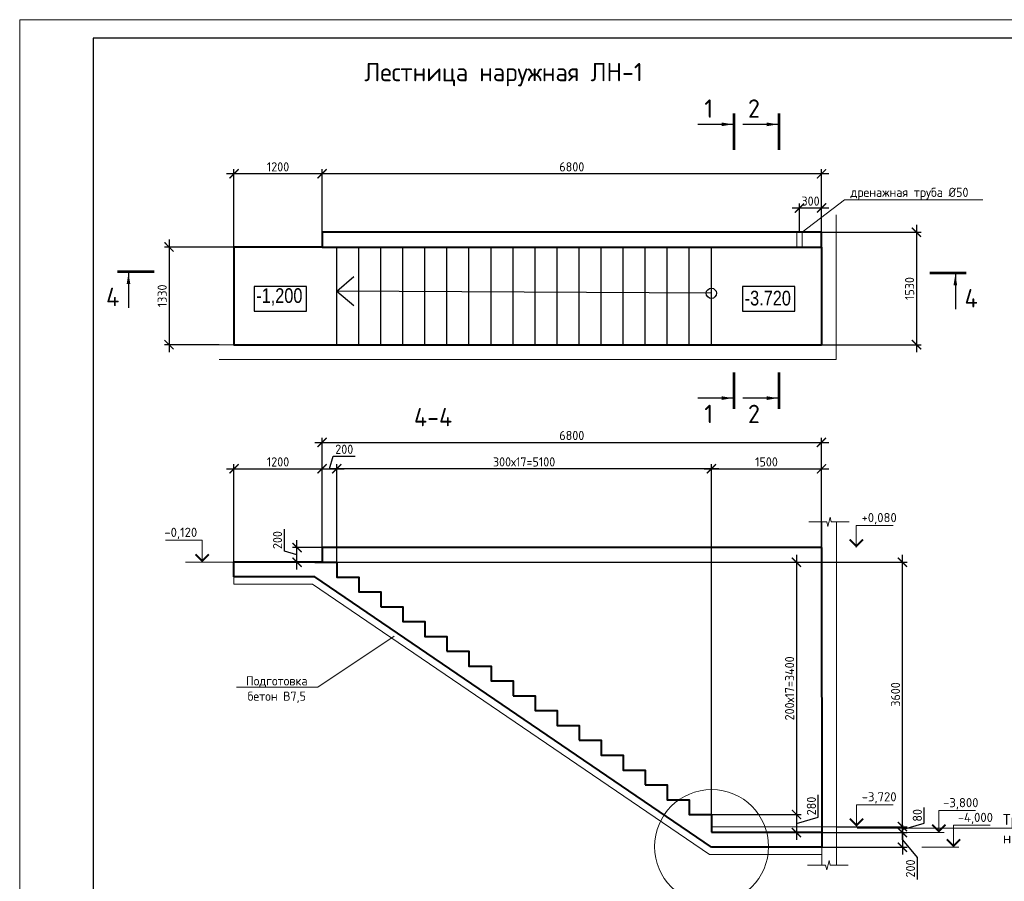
# Model space of a CAD drawing. Header units: millimetres. Extents: x 130535 to 1380046, y -52734 to 121434.
# Tile 27 of 64: x 474692 to 501503, y 10755 to 34210. Entities that reach past the tile are written whole.
import ezdxf
from ezdxf import colors
from ezdxf.entities.mleader import LeaderData, LeaderLine
from ezdxf.enums import TextEntityAlignment as Align
from ezdxf.math import Vec2, Vec3

# ---------------------------------------------------------------- set-up
doc = ezdxf.new("R2010")
doc.units = ezdxf.units.MM
doc.linetypes.add('DASHED', pattern=[7, 5, -2, 0])
doc.layers.get('DEFPOINTS').update_dxf_attribs({"color": 1, "lineweight": 0})
for name, color, linetype, lineweight in [('РАЗМЕРЫ', 1, 'Continuous', 9), ('Разрез жилая часть$0$Отметки', 1, 'Continuous', 20), ('Символы 0.20', 1, 'Continuous', 20), ('стены монолит', 126, 'Continuous', 40), ('Тонкая', 81, 'Continuous', 20), ('ТОНКИЕ', 7, 'Continuous', 9), ('Штриховая 0.20', 42, 'DASHED', 20)]:
    doc.layers.add(name, color=color, linetype=linetype, lineweight=lineweight)
doc.layers.add('ТОЛСТЫЕ_ОСНОВНЫЕ', color=6, linetype='Continuous')
doc.styles.add('Century Gothic', font='GOTHIC.TTF')
doc.styles.add('GOST-2.304_Type-B', font='GOST Common.ttf')
doc.styles.add('ГОСТ', font='isocpeur.ttf')
doc.dimstyles.new('СПДС', dxfattribs={"dimscale": 100, "dimtxt": 2.5, "dimasz": 2.5, "dimexe": 1.25, "dimexo": 0, "dimtad": 1, "dimdec": 0, "dimtxsty": 'GOST-2.304_Type-B', "dimblk": 'ARCHTICK', "dimcen": 2.5, "dimdle": 2, "dimadec": 0, "dimazin": 2, "dimtfac": 0.75, "dimtdec": 0, "dimtmove": 1, "dimatfit": 3, "dimfxl": 1, "dimtolj": 1, "dimarcsym": 1})

# ---------------------------------------------------------------- blocks, each defined once
blk = doc.blocks.new('*U5')
at = {"layer": 'ТОЛСТЫЕ_ОСНОВНЫЕ', "color": 6}
blk.add_lwpolyline([(20, 5), (589, 5), (589, 415), (20, 415)], close=True, dxfattribs=at)
at = {"layer": 'ТОНКИЕ'}
blk.add_lwpolyline([(0, 0), (594, 0), (594, 420), (0, 420)], close=True, dxfattribs=at)
blk = doc.blocks.new('_ArchTick')
at = {"color": 0, "linetype": 'ByBlock', "const_width": 0.15}
blk.add_lwpolyline([(-0.5, -0.5), (0.5, 0.5)], dxfattribs=at)
blk = doc.blocks.new('*D254')
at = {"layer": 'DEFPOINTS', "color": 0, "linetype": 'Continuous', "lineweight": 0, "transparency": 16777216}
for p in [(495031, 12081), (495031, 11681, -350), (498729, 11681)]:
    blk.add_point(p, dxfattribs=at)
at = {"layer": 'РАЗМЕРЫ', "color": 0, "linetype": 'Continuous', "lineweight": -2, "transparency": 16777216}
for p, q in [((495031, 12081), (498854, 12081)), ((498729, 12281), (498729, 11481)), ((498729, 11881), (499135, 11404)), ((495031, 11681), (498854, 11681)), ((499135, 11404), (499135, 10804))]:
    blk.add_line(p, q, dxfattribs=at)
at = {"layer": 'РАЗМЕРЫ', "color": 0, "linetype": 'Continuous', "lineweight": -2, "transparency": 16777216, "xscale": 250, "yscale": 250, "zscale": 250}
for p, rotation in [((498729, 12081), 90), ((498729, 11681), 270)]:
    blk.add_blockref('_ArchTick', p, dxfattribs=dict(at, rotation=rotation))
at = {"layer": 'РАЗМЕРЫ', "color": 0, "linetype": 'Continuous', "lineweight": 0, "transparency": 16777216, "insert": (498947, 11104), "char_height": 250, "attachment_point": 5, "rotation": 90, "style": 'GOST-2.304_Type-B'}
blk.add_mtext('\\A1;200', dxfattribs=at)
blk = doc.blocks.new('*D223')
at = {"layer": 'DEFPOINTS', "color": 0, "linetype": 'Continuous', "lineweight": 0, "transparency": 16777216}
for p in [(495970, 19441, 700), (498729, 19441), (496931, 12241, 767)]:
    blk.add_point(p, dxfattribs=at)
at = {"layer": 'РАЗМЕРЫ', "color": 0, "linetype": 'Continuous', "lineweight": -2, "transparency": 16777216}
for p, q in [((498729, 12041), (498729, 19641)), ((495970, 19441), (498854, 19441)), ((496931, 12241), (498854, 12241))]:
    blk.add_line(p, q, dxfattribs=at)
at = {"layer": 'РАЗМЕРЫ', "color": 0, "linetype": 'Continuous', "lineweight": -2, "transparency": 16777216, "xscale": 250, "yscale": 250, "zscale": 250}
for p, rotation in [((498729, 19441), 90), ((498729, 12241), 270)]:
    blk.add_blockref('_ArchTick', p, dxfattribs=dict(at, rotation=rotation))
at = {"layer": 'РАЗМЕРЫ', "color": 0, "linetype": 'Continuous', "lineweight": 0, "transparency": 16777216, "insert": (498541, 15841), "char_height": 250, "attachment_point": 5, "rotation": 90, "style": 'GOST-2.304_Type-B'}
blk.add_mtext('\\A1;3600', dxfattribs=at)
blk = doc.blocks.new('*D224')
at = {"layer": 'DEFPOINTS', "color": 0, "linetype": 'Continuous', "lineweight": 0, "transparency": 16777216}
for p in [(483327, 21985), (483327, 19441), (493527, 12573)]:
    blk.add_point(p, dxfattribs=at)
at = {"layer": 'РАЗМЕРЫ', "color": 0, "linetype": 'Continuous', "lineweight": -2, "transparency": 16777216}
for p, q in [((483327, 19441), (483327, 22110)), ((493527, 12573), (493527, 22110)), ((493727, 21985), (483127, 21985))]:
    blk.add_line(p, q, dxfattribs=at)
at = {"layer": 'РАЗМЕРЫ', "color": 0, "linetype": 'Continuous', "lineweight": -2, "transparency": 16777216, "xscale": 250, "yscale": 250, "zscale": 250, "rotation": 180}
blk.add_blockref('_ArchTick', (483327, 21985), dxfattribs=at)
at = {"layer": 'РАЗМЕРЫ', "color": 0, "linetype": 'Continuous', "lineweight": -2, "transparency": 16777216, "xscale": 250, "yscale": 250, "zscale": 250}
blk.add_blockref('_ArchTick', (493527, 21985), dxfattribs=at)
at = {"layer": 'РАЗМЕРЫ', "color": 0, "linetype": 'Continuous', "lineweight": 0, "transparency": 16777216, "insert": (488427, 22172), "char_height": 250, "width": 550.09, "attachment_point": 5, "style": 'GOST-2.304_Type-B'}
blk.add_mtext('\\A1;300х17=5100', dxfattribs=at)
blk = doc.blocks.new('*D225')
at = {"layer": 'DEFPOINTS', "color": 0, "linetype": 'Continuous', "lineweight": 0, "transparency": 16777216}
for p in [(482927, 21985), (482927, 19841), (480527, 19441)]:
    blk.add_point(p, dxfattribs=at)
at = {"layer": 'РАЗМЕРЫ', "color": 0, "linetype": 'Continuous', "lineweight": -2, "transparency": 16777216}
for p, q in [((480527, 19441), (480527, 22110)), ((482927, 19841), (482927, 22110)), ((480327, 21985), (483127, 21985))]:
    blk.add_line(p, q, dxfattribs=at)
at = {"layer": 'РАЗМЕРЫ', "color": 0, "linetype": 'Continuous', "lineweight": -2, "transparency": 16777216, "xscale": 250, "yscale": 250, "zscale": 250, "rotation": 180}
blk.add_blockref('_ArchTick', (480527, 21985), dxfattribs=at)
at = {"layer": 'РАЗМЕРЫ', "color": 0, "linetype": 'Continuous', "lineweight": -2, "transparency": 16777216, "xscale": 250, "yscale": 250, "zscale": 250}
blk.add_blockref('_ArchTick', (482927, 21985), dxfattribs=at)
at = {"layer": 'РАЗМЕРЫ', "color": 0, "linetype": 'Continuous', "lineweight": 0, "transparency": 16777216, "insert": (481727, 22172), "char_height": 250, "attachment_point": 5, "style": 'GOST-2.304_Type-B'}
blk.add_mtext('\\A1;1200', dxfattribs=at)
blk = doc.blocks.new('*D226')
at = {"layer": 'DEFPOINTS', "color": 0, "linetype": 'Continuous', "lineweight": 0, "transparency": 16777216}
for p in [(496527, 22703), (482927, 19841), (496527, 19841)]:
    blk.add_point(p, dxfattribs=at)
at = {"layer": 'РАЗМЕРЫ', "color": 0, "linetype": 'Continuous', "lineweight": -2, "transparency": 16777216}
for p, q in [((482927, 19841), (482927, 22828)), ((496527, 19841), (496527, 22828)), ((482727, 22703), (496727, 22703))]:
    blk.add_line(p, q, dxfattribs=at)
at = {"layer": 'РАЗМЕРЫ', "color": 0, "linetype": 'Continuous', "lineweight": -2, "transparency": 16777216, "xscale": 250, "yscale": 250, "zscale": 250, "rotation": 180}
blk.add_blockref('_ArchTick', (482927, 22703), dxfattribs=at)
at = {"layer": 'РАЗМЕРЫ', "color": 0, "linetype": 'Continuous', "lineweight": -2, "transparency": 16777216, "xscale": 250, "yscale": 250, "zscale": 250}
blk.add_blockref('_ArchTick', (496527, 22703), dxfattribs=at)
at = {"layer": 'РАЗМЕРЫ', "color": 0, "linetype": 'Continuous', "lineweight": 0, "transparency": 16777216, "insert": (489727, 22891), "char_height": 250, "attachment_point": 5, "style": 'GOST-2.304_Type-B'}
blk.add_mtext('\\A1;6800', dxfattribs=at)
blk = doc.blocks.new('*D227')
at = {"layer": 'DEFPOINTS', "color": 0, "linetype": 'Continuous', "lineweight": 0, "transparency": 16777216}
for p in [(496527, 21985), (496527, 19841), (493527, 12573)]:
    blk.add_point(p, dxfattribs=at)
at = {"layer": 'РАЗМЕРЫ', "color": 0, "linetype": 'Continuous', "lineweight": -2, "transparency": 16777216}
for p, q in [((493527, 12573), (493527, 22110)), ((496527, 19841), (496527, 22110)), ((493327, 21985), (496727, 21985))]:
    blk.add_line(p, q, dxfattribs=at)
at = {"layer": 'РАЗМЕРЫ', "color": 0, "linetype": 'Continuous', "lineweight": -2, "transparency": 16777216, "xscale": 250, "yscale": 250, "zscale": 250, "rotation": 180}
blk.add_blockref('_ArchTick', (493527, 21985), dxfattribs=at)
at = {"layer": 'РАЗМЕРЫ', "color": 0, "linetype": 'Continuous', "lineweight": -2, "transparency": 16777216, "xscale": 250, "yscale": 250, "zscale": 250}
blk.add_blockref('_ArchTick', (496527, 21985), dxfattribs=at)
at = {"layer": 'РАЗМЕРЫ', "color": 0, "linetype": 'Continuous', "lineweight": 0, "transparency": 16777216, "insert": (495027, 22172), "char_height": 250, "attachment_point": 5, "style": 'GOST-2.304_Type-B'}
blk.add_mtext('\\A1;1500', dxfattribs=at)
blk = doc.blocks.new('_None')
blk = doc.blocks.new('*D228')
at = {"layer": 'DEFPOINTS', "color": 0, "linetype": 'Continuous', "lineweight": 0, "transparency": 16777216}
for p in [(496527, 28422), (496527, 25362), (499111, 25362)]:
    blk.add_point(p, dxfattribs=at)
at = {"layer": 'РАЗМЕРЫ', "color": 0, "linetype": 'Continuous', "lineweight": -2, "transparency": 16777216}
for p, q in [((496527, 28422), (499236, 28422)), ((499111, 28622), (499111, 25162)), ((496527, 25362), (499236, 25362))]:
    blk.add_line(p, q, dxfattribs=at)
at = {"layer": 'РАЗМЕРЫ', "color": 0, "linetype": 'Continuous', "lineweight": -2, "transparency": 16777216, "xscale": 250, "yscale": 250, "zscale": 250}
for p, rotation in [((499111, 28422), 90), ((499111, 25362), 270)]:
    blk.add_blockref('_ArchTick', p, dxfattribs=dict(at, rotation=rotation))
at = {"layer": 'РАЗМЕРЫ', "color": 0, "linetype": 'Continuous', "lineweight": 0, "transparency": 16777216, "insert": (498924, 26892), "char_height": 250, "attachment_point": 5, "rotation": 90, "style": 'GOST-2.304_Type-B'}
blk.add_mtext('\\A1;1530', dxfattribs=at)
blk = doc.blocks.new('*D229')
at = {"layer": 'DEFPOINTS', "color": 0, "linetype": 'Continuous', "lineweight": 0, "transparency": 16777216}
for p in [(482927, 30016), (482927, 28422), (496527, 28222)]:
    blk.add_point(p, dxfattribs=at)
at = {"layer": 'РАЗМЕРЫ', "color": 0, "linetype": 'Continuous', "lineweight": -2, "transparency": 16777216}
for p, q in [((482927, 28422), (482927, 30141)), ((496527, 28222), (496527, 30141)), ((496727, 30016), (482727, 30016))]:
    blk.add_line(p, q, dxfattribs=at)
at = {"layer": 'РАЗМЕРЫ', "color": 0, "linetype": 'Continuous', "lineweight": -2, "transparency": 16777216, "xscale": 250, "yscale": 250, "zscale": 250, "rotation": 180}
blk.add_blockref('_ArchTick', (482927, 30016), dxfattribs=at)
at = {"layer": 'РАЗМЕРЫ', "color": 0, "linetype": 'Continuous', "lineweight": -2, "transparency": 16777216, "xscale": 250, "yscale": 250, "zscale": 250}
blk.add_blockref('_ArchTick', (496527, 30016), dxfattribs=at)
at = {"layer": 'РАЗМЕРЫ', "color": 0, "linetype": 'Continuous', "lineweight": 0, "transparency": 16777216, "insert": (489727, 30204), "char_height": 250, "attachment_point": 5, "style": 'GOST-2.304_Type-B'}
blk.add_mtext('\\A1;6800', dxfattribs=at)
blk = doc.blocks.new('*D255')
at = {"layer": 'DEFPOINTS', "color": 0, "linetype": 'Continuous', "lineweight": 0, "transparency": 16777216}
for p in [(480527, 30016), (482927, 28422), (480527, 28022)]:
    blk.add_point(p, dxfattribs=at)
at = {"layer": 'РАЗМЕРЫ', "color": 0, "linetype": 'Continuous', "lineweight": -2, "transparency": 16777216}
for p, q in [((480527, 28022), (480527, 30141)), ((482927, 28422), (482927, 30141)), ((483127, 30016), (480327, 30016))]:
    blk.add_line(p, q, dxfattribs=at)
at = {"layer": 'РАЗМЕРЫ', "color": 0, "linetype": 'Continuous', "lineweight": -2, "transparency": 16777216, "xscale": 250, "yscale": 250, "zscale": 250, "rotation": 180}
blk.add_blockref('_ArchTick', (480527, 30016), dxfattribs=at)
at = {"layer": 'РАЗМЕРЫ', "color": 0, "linetype": 'Continuous', "lineweight": -2, "transparency": 16777216, "xscale": 250, "yscale": 250, "zscale": 250}
blk.add_blockref('_ArchTick', (482927, 30016), dxfattribs=at)
at = {"layer": 'РАЗМЕРЫ', "color": 0, "linetype": 'Continuous', "lineweight": 0, "transparency": 16777216, "insert": (481727, 30204), "char_height": 250, "attachment_point": 5, "style": 'GOST-2.304_Type-B'}
blk.add_mtext('\\A1;1200', dxfattribs=at)
blk = doc.blocks.new('*D256')
at = {"layer": 'DEFPOINTS', "color": 0, "linetype": 'Continuous', "lineweight": 0, "transparency": 16777216}
for p in [(480527, 28022), (478759, 25362), (480128, 25362, -700)]:
    blk.add_point(p, dxfattribs=at)
at = {"layer": 'РАЗМЕРЫ', "color": 0, "linetype": 'Continuous', "lineweight": -2, "transparency": 16777216}
for p, q in [((478759, 28222), (478759, 25162)), ((480527, 28022), (478634, 28022)), ((480128, 25362), (478634, 25362))]:
    blk.add_line(p, q, dxfattribs=at)
at = {"layer": 'РАЗМЕРЫ', "color": 0, "linetype": 'Continuous', "lineweight": -2, "transparency": 16777216, "xscale": 250, "yscale": 250, "zscale": 250}
for p, rotation in [((478759, 28022), 90), ((478759, 25362), 270)]:
    blk.add_blockref('_ArchTick', p, dxfattribs=dict(at, rotation=rotation))
at = {"layer": 'РАЗМЕРЫ', "color": 0, "linetype": 'Continuous', "lineweight": 0, "transparency": 16777216, "insert": (478572, 26692), "char_height": 250, "attachment_point": 5, "rotation": 90, "style": 'GOST-2.304_Type-B'}
blk.add_mtext('\\A1;1330', dxfattribs=at)
blk = doc.blocks.new('*D257')
at = {"layer": 'DEFPOINTS', "color": 0, "linetype": 'Continuous', "lineweight": 0, "transparency": 16777216}
for p in [(482243, 19841), (482927, 19841), (482927, 19441)]:
    blk.add_point(p, dxfattribs=at)
at = {"layer": 'РАЗМЕРЫ', "color": 0, "linetype": 'Continuous', "lineweight": -2, "transparency": 16777216}
for p, q in [((481899, 19744), (481899, 20344)), ((482927, 19841), (482118, 19841)), ((482243, 19241), (482243, 20041)), ((482243, 19641), (481899, 19744)), ((482927, 19441), (482118, 19441))]:
    blk.add_line(p, q, dxfattribs=at)
at = {"layer": 'РАЗМЕРЫ', "color": 0, "linetype": 'Continuous', "lineweight": -2, "transparency": 16777216, "xscale": 250, "yscale": 250, "zscale": 250}
for p, rotation in [((482243, 19841), 90), ((482243, 19441), 270)]:
    blk.add_blockref('_ArchTick', p, dxfattribs=dict(at, rotation=rotation))
at = {"layer": 'РАЗМЕРЫ', "color": 0, "linetype": 'Continuous', "lineweight": 0, "transparency": 16777216, "insert": (481712, 20044), "char_height": 250, "attachment_point": 5, "rotation": 90, "style": 'GOST-2.304_Type-B'}
blk.add_mtext('\\A1;200', dxfattribs=at)
blk = doc.blocks.new('*D258')
at = {"layer": 'DEFPOINTS', "color": 0, "linetype": 'Continuous', "lineweight": 0, "transparency": 16777216}
for p in [(482927, 19441), (493531, 12573), (495845, 12573)]:
    blk.add_point(p, dxfattribs=at)
at = {"layer": 'РАЗМЕРЫ', "color": 0, "linetype": 'Continuous', "lineweight": -2, "transparency": 16777216}
for p, q in [((495845, 19641), (495845, 12373)), ((482927, 19441), (495970, 19441)), ((493531, 12573), (495970, 12573))]:
    blk.add_line(p, q, dxfattribs=at)
at = {"layer": 'РАЗМЕРЫ', "color": 0, "linetype": 'Continuous', "lineweight": -2, "transparency": 16777216, "xscale": 250, "yscale": 250, "zscale": 250}
for p, rotation in [((495845, 19441), 90), ((495845, 12573), 270)]:
    blk.add_blockref('_ArchTick', p, dxfattribs=dict(at, rotation=rotation))
at = {"layer": 'РАЗМЕРЫ', "color": 0, "linetype": 'Continuous', "lineweight": 0, "transparency": 16777216, "insert": (495657, 16007), "char_height": 250, "attachment_point": 5, "rotation": 90, "style": 'GOST-2.304_Type-B'}
blk.add_mtext('\\A1;200х17=3400', dxfattribs=at)
blk = doc.blocks.new('*D259')
at = {"layer": 'DEFPOINTS', "color": 0, "linetype": 'Continuous', "lineweight": 0, "transparency": 16777216}
for p in [(495927, 29083), (495927, 28422), (496527, 28422)]:
    blk.add_point(p, dxfattribs=at)
at = {"layer": 'РАЗМЕРЫ', "color": 0, "linetype": 'Continuous', "lineweight": -2, "transparency": 16777216}
for p, q in [((496727, 29083), (495727, 29083)), ((495927, 28422), (495927, 29208)), ((496527, 28422), (496527, 29208))]:
    blk.add_line(p, q, dxfattribs=at)
at = {"layer": 'РАЗМЕРЫ', "color": 0, "linetype": 'Continuous', "lineweight": -2, "transparency": 16777216, "xscale": 250, "yscale": 250, "zscale": 250, "rotation": 180}
blk.add_blockref('_ArchTick', (495927, 29083), dxfattribs=at)
at = {"layer": 'РАЗМЕРЫ', "color": 0, "linetype": 'Continuous', "lineweight": -2, "transparency": 16777216, "xscale": 250, "yscale": 250, "zscale": 250}
blk.add_blockref('_ArchTick', (496527, 29083), dxfattribs=at)
at = {"layer": 'РАЗМЕРЫ', "color": 0, "linetype": 'Continuous', "lineweight": 0, "transparency": 16777216, "insert": (496227, 29271), "char_height": 250, "attachment_point": 5, "style": 'GOST-2.304_Type-B'}
blk.add_mtext('\\A1;300', dxfattribs=at)
blk = doc.blocks.new('*D230')
at = {"layer": 'DEFPOINTS', "color": 0, "linetype": 'Continuous', "lineweight": 0, "transparency": 16777216}
for p in [(483327, 21985), (482927, 19841), (483327, 19841)]:
    blk.add_point(p, dxfattribs=at)
at = {"layer": 'РАЗМЕРЫ', "color": 0, "linetype": 'Continuous', "lineweight": -2, "transparency": 16777216}
for p, q in [((483127, 21985), (483230, 22328)), ((483230, 22328), (483830, 22328)), ((482927, 19841), (482927, 22110)), ((483327, 19841), (483327, 22110)), ((482727, 21985), (483527, 21985))]:
    blk.add_line(p, q, dxfattribs=at)
at = {"layer": 'РАЗМЕРЫ', "color": 0, "linetype": 'Continuous', "lineweight": -2, "transparency": 16777216, "xscale": 250, "yscale": 250, "zscale": 250, "rotation": 180}
blk.add_blockref('_ArchTick', (482927, 21985), dxfattribs=at)
at = {"layer": 'РАЗМЕРЫ', "color": 0, "linetype": 'Continuous', "lineweight": -2, "transparency": 16777216, "xscale": 250, "yscale": 250, "zscale": 250}
blk.add_blockref('_ArchTick', (483327, 21985), dxfattribs=at)
at = {"layer": 'РАЗМЕРЫ', "color": 0, "linetype": 'Continuous', "lineweight": 0, "transparency": 16777216, "insert": (483530, 22516), "char_height": 250, "attachment_point": 5, "style": 'GOST-2.304_Type-B'}
blk.add_mtext('\\A1;200', dxfattribs=at)
blk = doc.blocks.new('*D474')
at = {"layer": 'DEFPOINTS', "color": 0, "linetype": 'Continuous', "lineweight": 0, "transparency": 16777216}
for p in [(493531, 12573), (493531, 12081), (495845, 12081)]:
    blk.add_point(p, dxfattribs=at)
at = {"layer": 'РАЗМЕРЫ', "color": 0, "linetype": 'Continuous', "lineweight": -2, "transparency": 16777216}
for p, q in [((496439, 12505), (496439, 13105)), ((495845, 12773), (495845, 11881)), ((493531, 12573), (495970, 12573)), ((495845, 12327), (496439, 12505)), ((493531, 12081), (495970, 12081))]:
    blk.add_line(p, q, dxfattribs=at)
at = {"layer": 'РАЗМЕРЫ', "color": 0, "linetype": 'Continuous', "lineweight": -2, "transparency": 16777216, "xscale": 250, "yscale": 250, "zscale": 250}
for p, rotation in [((495845, 12573), 90), ((495845, 12081), 270)]:
    blk.add_blockref('_ArchTick', p, dxfattribs=dict(at, rotation=rotation))
at = {"layer": 'РАЗМЕРЫ', "color": 0, "linetype": 'Continuous', "lineweight": 0, "transparency": 16777216, "insert": (496251, 12805), "char_height": 250, "attachment_point": 5, "rotation": 90, "style": 'GOST-2.304_Type-B'}
blk.add_mtext('\\A1;280', dxfattribs=at)
blk = doc.blocks.new('*D502')
at = {"layer": 'DEFPOINTS', "color": 0, "linetype": 'Continuous', "lineweight": 0, "transparency": 16777216}
for p in [(496942, 12241, -700), (496942, 12081, 350), (498729, 12241)]:
    blk.add_point(p, dxfattribs=at)
at = {"layer": 'РАЗМЕРЫ', "color": 0, "linetype": 'Continuous', "lineweight": -2, "transparency": 16777216}
for p, q in [((499322, 12339), (499322, 12764)), ((498729, 11881), (498729, 12441)), ((498729, 12161), (499322, 12339)), ((496942, 12241), (498854, 12241)), ((496942, 12081), (498854, 12081))]:
    blk.add_line(p, q, dxfattribs=at)
at = {"layer": 'РАЗМЕРЫ', "color": 0, "linetype": 'Continuous', "lineweight": -2, "transparency": 16777216, "xscale": 250, "yscale": 250, "zscale": 250}
for p, rotation in [((498729, 12241), 90), ((498729, 12081), 270)]:
    blk.add_blockref('_ArchTick', p, dxfattribs=dict(at, rotation=rotation))
at = {"layer": 'РАЗМЕРЫ', "color": 0, "linetype": 'Continuous', "lineweight": 0, "transparency": 16777216, "insert": (499135, 12551), "char_height": 250, "attachment_point": 5, "rotation": 90, "style": 'GOST-2.304_Type-B'}
blk.add_mtext('\\A1;80', dxfattribs=at)

msp = doc.modelspace()

# ---------------------------------------------------------------- linework, layer by layer
at = {"linetype": 'Continuous', "lineweight": 25, "transparency": 33554687}
for p, q in [((483326.6, 25361.7, -700), (483326.6, 28021.7)), ((483926.6, 25361.7, -700), (483926.6, 28021.7)), ((484526.6, 25361.7, -700), (484526.6, 28021.7)), ((485126.6, 25361.7, -700), (485126.6, 28021.7)), ((485726.6, 25361.7, -700), (485726.6, 28021.7)), ((486326.6, 25361.7, -700), (486326.6, 28021.7)), ((486926.6, 25361.7, -700), (486926.6, 28021.7)), ((487526.6, 25361.7, -700), (487526.6, 28021.7)), ((488126.6, 25361.7, -700), (488126.6, 28021.7)), ((488726.6, 25361.7, -700), (488726.6, 28021.7)), ((489326.6, 25361.7, -700), (489326.6, 28021.7)), ((489926.6, 25361.7, -700), (489926.6, 28021.7)), ((490526.6, 25361.7, -700), (490526.6, 28021.7)), ((491126.6, 25361.7, -700), (491126.6, 28021.7)), ((491726.6, 25361.7, -700), (491726.6, 28021.7, 0)), ((492326.6, 25361.7, -700), (492326.6, 28021.7, 0)), ((492926.6, 25361.7, -700), (492926.6, 28021.7)), ((493526.6, 25361.7, -700), (493526.6, 28021.7)), ((483326.6, 26824.4, -273.9), (483793.8, 27216.5, -273.9)), ((483326.6, 26824.4, -273.9), (483793.8, 26432.3, -273.9)), ((493526.6, 26761.7), (483326.6, 26824.4, -273.9)), ((482926.6, 25361.7, -700), (493526.6, 25361.7, -700))]:
    msp.add_line(p, q, dxfattribs=at)
for points in [[(481076.9, 26278.6), (482499.4, 26278.6), (482499.4, 26945.3), (481076.9, 26945.3), (481076.9, 26278.6)], [(494377.9, 26278.6), (495800.4, 26278.6), (495800.4, 26945.3), (494377.9, 26945.3), (494377.9, 26278.6)]]:
    msp.add_lwpolyline(points, dxfattribs=at)
msp.add_circle((493526.6, 26761.7), 140, dxfattribs=at)
at = {"layer": 'РАЗМЕРЫ', "linetype": 'Continuous', "lineweight": 0}
for p, q in [((496526.6, 25361.7), (496526.6, 28896.8)), ((496926.6, 24961.7, -700), (496926.6, 28896.8)), ((480127.9, 25361.7, -700), (499100.6, 25361.7, -700)), ((480127.9, 24961.7, -700), (496926.6, 24961.7, -700)), ((496531.1, 20539.1), (496531.1, 11192.8, -700)), ((496931.1, 20539.1, 700), (496931.1, 11192.8)), ((480526.7, 19440.8), (480526.7, 19680.8)), ((479511.9, 19440.8), (479211, 19440.8)), ((479457.1, 19440.8), (480526.7, 19440.8)), ((496931.1, 12240.8, -700), (493526.5, 12240.8))]:
    msp.add_line(p, q, dxfattribs=at)
at = {"layer": 'РАЗМЕРЫ', "color": 0, "linetype": 'Continuous', "lineweight": 18}
msp.add_line((480526.7, 18840.8), (480526.7, 19040.8), dxfattribs=at)
at = {"layer": 'РАЗМЕРЫ', "linetype": 'Continuous', "lineweight": 0}
msp.add_circle((493531.1, 11700.8), 1551.3, dxfattribs=at)
at = {"layer": 'Символы 0.20', "color": 1, "linetype": 'Continuous', "lineweight": 20, "ltscale": 100}
for p, q in [((497474.1, 20440.8), (498474.1, 20440.8)), ((479661.9, 20040.8), (478661.9, 20040.8)), ((497478.6, 12840.8), (498478.6, 12840.8)), ((499719.7, 12680.8), (500719.7, 12680.8)), ((498853.6, 12080.8), (499719.7, 12080.8)), ((500119.7, 12280.8), (501119.7, 12280.8)), ((499253.6, 11680.8), (500119.7, 11680.8))]:
    msp.add_line(p, q, dxfattribs=at)
at = {"layer": 'Символы 0.20', "color": 1, "linetype": 'Continuous', "lineweight": 20, "ltscale": 10000}
for p, q in [((479511.9, 19440.8), (479811.9, 19440.8)), ((499869.7, 12080.8), (499569.7, 12080.8)), ((500269.7, 11680.8), (499969.7, 11680.8))]:
    msp.add_line(p, q, dxfattribs=at)
for points in [[(497474.1, 19840.8), (497474.1, 20440.8)], [(479661.9, 19440.8), (479661.9, 20040.8)], [(497478.6, 12240.8), (497478.6, 12840.8)], [(499719.7, 12080.8), (499719.7, 12680.8)], [(500119.7, 11680.8), (500119.7, 12280.8)]]:
    msp.add_lwpolyline(points, dxfattribs=at)
at = {"layer": 'Символы 0.20', "color": 1, "linetype": 'Continuous', "lineweight": 20, "ltscale": 10000, "const_width": 50}
for points in [[(497291.7, 20058.5), (497474.1, 19876.2), (497656.4, 20058.5)], [(479844.2, 19658.5), (479661.9, 19476.2), (479479.5, 19658.5)], [(497296.3, 12458.5), (497478.6, 12276.2), (497660.9, 12458.5)], [(499537.3, 12298.5), (499719.7, 12116.2), (499902, 12298.5)], [(499937.4, 11898.5), (500119.7, 11716.2), (500302, 11898.5)]]:
    msp.add_lwpolyline(points, dxfattribs=at)
at = {"layer": 'стены монолит', "ltscale": 100}
for p, q in [((496526.6, 28021.7, -700), (496526.6, 25361.7)), ((496526.6, 19840.8), (482926.6, 19840.8)), ((482926.6, 19840.8), (482926.6, 19440.8)), ((496526.6, 19840.8), (496531.1, 11680.8)), ((482926.6, 19440.8), (480526.7, 19440.8)), ((480526.7, 19040.8), (480526.7, 19440.8)), ((482726.5, 19040.8), (480526.7, 19040.8)), ((493531.1, 11680.8), (482726.5, 19040.8)), ((496531.1, 12080.8, 700), (493531.1, 12080.8)), ((496531.1, 11680.8), (493531.1, 11680.8))]:
    msp.add_line(p, q, dxfattribs=at)
at = {"layer": 'стены монолит', "color": 0, "lineweight": 18, "ltscale": 100}
for p, q in [((482664.7, 18840.8), (480526.7, 18840.8)), ((493477.6, 11480.8), (482664.7, 18840.8)), ((496531.1, 11480.8), (493477.6, 11480.8))]:
    msp.add_line(p, q, dxfattribs=at)
at = {"layer": 'стены монолит', "ltscale": 100}
msp.add_lwpolyline([(496526.6, 28421.7), (482926.6, 28421.7), (482926.6, 28021.7), (496526.6, 28021.7)], close=True, dxfattribs=at)
for points in [[(482926.6, 28021.7), (480526.6, 28021.7), (480526.6, 25361.7), (496526.6, 25361.7)], [(482726.5, 19440.8), (483326.5, 19440.8), (483326.5, 19036.8), (483926.5, 19036.8), (483926.5, 18632.8), (484526.5, 18632.8), (484526.5, 18228.8)], [(484526.5, 18228.8), (485126.5, 18228.8), (485126.5, 17824.8), (485726.5, 17824.8), (485726.5, 17420.8), (486326.5, 17420.8), (486326.5, 17016.8)], [(486326.5, 17016.8), (486926.5, 17016.8), (486926.5, 16612.8), (487526.5, 16612.8), (487526.5, 16208.8), (488126.5, 16208.8), (488126.5, 15804.8)], [(488126.5, 15804.8), (488726.5, 15804.8), (488726.5, 15400.8), (489326.5, 15400.8), (489326.5, 14996.8), (489926.5, 14996.8), (489926.5, 14592.8)], [(489926.5, 14592.8), (490526.5, 14592.8), (490526.5, 14188.8), (491126.5, 14188.8), (491126.5, 13784.8), (491726.5, 13784.8), (491726.5, 13380.8)], [(491726.5, 13380.8), (492326.5, 13380.8), (492326.5, 12976.8), (492926.5, 12976.8), (492926.5, 12572.8), (493526.5, 12572.8), (493526.5, 12088.8)]]:
    msp.add_lwpolyline(points, dxfattribs=at)
at = {"layer": 'Тонкая', "elevation": 700}
msp.add_lwpolyline([(497282, 20539.1), (497207, 20539.1), (496792.3, 20539.1), (496761, 20664.1), (496698.5, 20414.1), (496667.3, 20539.1), (496252.5, 20539.1), (496177.5, 20539.1)], dxfattribs=at)
at = {"layer": 'Тонкая'}
msp.add_lwpolyline([(497253.3, 11192.8), (497178.3, 11192.8), (496763.5, 11192.8), (496732.2, 11317.8), (496669.7, 11067.8), (496638.5, 11192.8), (496223.7, 11192.8), (496148.7, 11192.8)], dxfattribs=at)
at = {"layer": 'ТОНКИЕ', "linetype": 'Continuous', "lineweight": 25, "ltscale": 200}
for p, q in [((494106.3, 31361.3), (493156.3, 31361.3)), ((495336.4, 31361.3), (494386.4, 31361.3)), ((477655.3, 27313.3), (477655.3, 26363.3)), ((500170.5, 27278.3), (500170.5, 26328.3)), ((494106.3, 23908.3), (493156.3, 23908.3)), ((495336.4, 23908.3), (494386.4, 23908.3))]:
    msp.add_line(p, q, dxfattribs=at)
at = {"layer": 'ТОНКИЕ', "linetype": 'Continuous', "lineweight": 25, "ltscale": 200, "const_width": 70}
for points in [[(494141.3, 31661.3), (494141.3, 30661.3)], [(495371.4, 31661.3), (495371.4, 30661.3)], [(477355.3, 27348.3), (478355.3, 27348.3)], [(500470.5, 27313.3), (499470.5, 27313.3)], [(494141.3, 23608.3), (494141.3, 24608.3)], [(495371.4, 23608.3), (495371.4, 24608.3)]]:
    msp.add_lwpolyline(points, dxfattribs=at)
at = {"layer": 'ТОНКИЕ', "linetype": 'Continuous', "lineweight": 25, "ltscale": 200}
for points in [[(494106.3, 31361.3), (493805.8, 31411.6), (493805.8, 31311)], [(495336.4, 31361.3), (495035.9, 31411.6), (495035.9, 31311)], [(477655.3, 27313.3), (477605.1, 27012.9), (477705.6, 27012.9)], [(500170.5, 27278.3), (500120.2, 26977.9), (500220.7, 26977.9)], [(494106.3, 23908.3), (493805.8, 23958.6), (493805.8, 23858.1)], [(495336.4, 23908.3), (495035.9, 23958.6), (495035.9, 23858.1)]]:
    msp.add_solid(points, dxfattribs=at)
at = {"layer": 'Штриховая 0.20'}
msp.add_lwpolyline([(495851.6, 28421.7), (495851.6, 28021.7), (496001.6, 28021.7), (496001.6, 28421.7)], close=True, dxfattribs=at)

# ---------------------------------------------------------------- block references
at = {"xscale": 100, "yscale": 100, "zscale": 100}
msp.add_blockref('*U5', (474692.4, -7790.1), dxfattribs=at)
msp.add_blockref('*U5', (474692.4, -7790.1), dxfattribs=at)

# ---------------------------------------------------------------- texts
at = {"linetype": 'Continuous', "lineweight": 25, "transparency": 33554687, "char_height": 400, "width": 1478.138, "attachment_point": 7, "style": 'Century Gothic'}
for s, insert in [('{\\W0.83;-1,200}', (481132.5, 26425.3)), ('{\\W0.83;-3.720}', (494433.5, 26425.3))]:
    msp.add_mtext(s, dxfattribs=dict(at, insert=insert))
at = {"layer": 'Разрез жилая часть$0$Отметки', "linetype": 'Continuous', "lineweight": 25, "ltscale": 100, "style": 'ГОСТ'}
for s, p in [('+0,080', (497616.6, 20530.8)), ('-0,120', (478631.9, 20130.8)), ('-3,720', (497621.1, 12930.8)), ('-3,800', (499837.2, 12770.8)), ('-4,000', (500237.2, 12370.8))]:
    msp.add_text(s, height=250, dxfattribs=at).set_placement(p)
at = {"layer": 'ТОНКИЕ', "linetype": 'Continuous', "lineweight": 0, "style": 'GOST-2.304_Type-B'}
msp.add_text('4-4', height=500, dxfattribs=at).set_placement((485948.7, 23391.6), align=Align.MIDDLE_CENTER)
at = {"layer": 'ТОНКИЕ', "linetype": 'Continuous', "lineweight": 0, "insert": (487866, 32716), "char_height": 500, "width": 8130, "attachment_point": 5, "style": 'GOST-2.304_Type-B'}
msp.add_mtext('{\\C0;Лестница наружная ЛН-1}', dxfattribs=at)
at = {"layer": 'ТОНКИЕ', "linetype": 'Continuous', "lineweight": 0, "char_height": 500, "attachment_point": 5, "style": 'GOST-2.304_Type-B'}
for s, insert in [('1', (493456.3, 31791.3)), ('2', (494686.4, 31791.3)), ('4', (477225.3, 26663.3)), ('4', (500600.5, 26628.3)), ('1', (493456.3, 23478.3)), ('2', (494686.4, 23478.3))]:
    msp.add_mtext_dynamic_manual_height_columns(s, width=723.88, gutter_width=25, heights=[0], dxfattribs=dict(at, insert=insert))

# ---------------------------------------------------------------- dimensions: what is measured, and where the dimension line sits
at = {"layer": 'РАЗМЕРЫ', "linetype": 'Continuous', "lineweight": 0}
for base, p1, p2, override, picture, middle in [((480526.6, 30016.4), (482926.6, 28421.7), (480526.6, 28021.7), {"dimlfac": 0.5}, '*D255', (481726.6, 30203.9)), ((482926.6, 30016.4), (496526.6, 28221.7), (482926.6, 28421.7), {"dimlfac": 0.5}, '*D229', (489726.6, 30203.9)), ((495926.6, 29083.3), (496526.6, 28421.7), (495926.6, 28421.7), {"dimlfac": 0.5}, '*D259', (496226.6, 29270.8)), ((483326.5, 21984.5), (482926.6, 19840.8), (483326.5, 19840.8), {"dimlfac": 0.5, "dimrnd": 5}, '*D230', (483292.2, 22515.8))]:
    dim = msp.add_linear_dim(base=base, p1=p1, p2=p2, dimstyle='СПДС', override=override, dxfattribs=at)
    dim.commit()
    dim.dimension.update_dxf_attribs({"geometry": picture, "text_midpoint": middle})
for base, p1, p2, angle, override, picture, middle in [((499111.4, 25361.7), (496526.6, 28421.7), (496526.6, 25361.7), 90, {"dimlfac": 0.5}, '*D228', (498923.9, 26891.7)), ((478759.3, 25361.7), (480526.6, 28021.7), (480127.9, 25361.7, -700), 90, {"dimlfac": 0.5}, '*D256', (478571.8, 26691.7)), ((496526.6, 22703.3), (482926.6, 19840.8), (496526.6, 19840.8), 180, {"dimlfac": 0.5, "dimrnd": 5}, '*D226', (489726.6, 22890.8)), ((482926.6, 21984.5), (480526.7, 19440.8), (482926.6, 19840.8), 180, {"dimlfac": 0.5, "dimrnd": 5}, '*D225', (481726.6, 22172)), ((496526.6, 21984.5), (493526.5, 12572.8), (496526.6, 19840.8), 180, {"dimlfac": 0.5, "dimrnd": 5}, '*D227', (495026.5, 22172)), ((482243.1, 19840.8), (482926.6, 19440.8), (482926.6, 19840.8), 90, {"dimlfac": 0.5, "dimrnd": 5}, '*D257', (481711.8, 19806.4)), ((498728.6, 19440.8, -700), (496931.1, 12240.8, 66.5), (495970, 19440.8), 90, {"dimlfac": 0.5}, '*D223', (498541.1, 15840.8, -700)), ((498728.6, 12240.8), (496942.3, 12080.8, 350), (496942.3, 12240.8, -700), 90, {"dimlfac": 0.5}, '*D502', (499134.8, 12401.4))]:
    dim = msp.add_linear_dim(base=base, p1=p1, p2=p2, angle=angle, dimstyle='СПДС', override=override, dxfattribs=at)
    dim.commit()
    dim.dimension.update_dxf_attribs({"geometry": picture, "text_midpoint": middle})
for base, p1, p2, angle, text, override, picture, middle in [((483326.5, 21984.5), (493526.5, 12572.8), (483326.5, 19440.8), 180, '300х17=<>', {"dimlfac": 0.5, "dimrnd": 5}, '*D224', (488426.5, 22172)), ((495845, 12572.8), (482926.6, 19440.8), (493531.1, 12572.8), 90, '200х17=3400', {"dimlfac": 0.5}, '*D258', (495657.5, 16006.8)), ((495845, 12080.8), (493531.1, 12572.8), (493531.1, 12080.8), 90, '280', {"dimlfac": 0.5}, '*D474', (496251.2, 12567.4))]:
    dim = msp.add_linear_dim(base=base, p1=p1, p2=p2, angle=angle, text=text, dimstyle='СПДС', override=override, dxfattribs=at)
    dim.commit()
    dim.dimension.update_dxf_attribs({"geometry": picture, "text_midpoint": middle})
dim = msp.add_linear_dim(base=(498728.6, 11680.8, 350), p1=(495031.1, 12080.8, 350), p2=(495031.1, 11680.8), angle=90, dimstyle='СПДС', override={"dimlfac": 0.5}, dxfattribs=at)
dim.commit()
dim.dimension.update_dxf_attribs({"geometry": '*D254', "text_midpoint": (499134.8, 11341.3, 350), "dimtype": 160})

# ---------------------------------------------------------------- leaders
at = {"layer": 'Символы 0.20'}
ml = msp.add_multileader_mtext('Standard', dxfattribs=at)
ml.set_content('дренажная труба %%C50', color=256, style='GOST-2.304_Type-B')
ml.set_leader_properties(color=256, linetype='ByLayer', lineweight=-1)
ml.set_arrow_properties(name='NONE')
ml.build(insert=Vec2(0, 0))
ml.multileader.update_dxf_attribs({"text_left_attachment_type": 6, "text_right_attachment_type": 6, "dogleg_length": 1, "arrow_head_size": 18, "scale": 20})
ctx = ml.context
ctx.base_point, ctx.scale, ctx.char_height, ctx.arrow_head_size, ctx.landing_gap_size, ctx.plane_origin = Vec3(497251.4, 29310.7), 20, 250, 18, 9, Vec3(492802.5, 23441)
ctx.left_attachment, ctx.right_attachment, ctx.text_align_type = 6, 6, 1
notes = []
notes.append((ctx, [(1, (1, 1, 0), (497150.4, 29310.7), (1, 0), 101, [(0, [(496001.6, 28421.7)], 0, [])])]))
ctx.mtext.insert, ctx.mtext.alignment, ctx.mtext.flow_direction = Vec3(498921, 29635.7), 2, 5
ml = msp.add_multileader_mtext('Standard', dxfattribs=at)
ml.set_content('Подготовка\\Pбетон В7,5', color=256, style='GOST-2.304_Type-B')
ml.set_leader_properties(color=256, linetype='ByLayer', lineweight=-1)
ml.set_arrow_properties(name='NONE')
ml.build(insert=Vec2(0, 0))
ml.multileader.update_dxf_attribs({"text_left_attachment_type": 6, "text_right_attachment_type": 6, "dogleg_length": 1, "arrow_head_size": 36, "scale": 20})
ctx = ml.context
ctx.base_point, ctx.scale, ctx.char_height, ctx.arrow_head_size, ctx.landing_gap_size, ctx.plane_origin = Vec3(480775.2, 16036), 20, 250, 36, 18, Vec3(478157.5, 21057.2)
ctx.left_attachment, ctx.right_attachment, ctx.text_align_type = 6, 6, 1
notes.append((ctx, [(0, (1, 1, 0), (482811.2, 16036), (-1, 0), 200, [(0, [(484886.4, 17429.4)], 0, [])])]))
ctx.mtext.insert, ctx.mtext.alignment, ctx.mtext.flow_direction = Vec3(481693.2, 16336), 2, 5
at = {"layer": 'Символы 0.20', "ltscale": 100}
ml = msp.add_multileader_mtext('Standard', dxfattribs=at)
ml.set_content('Труба Тр\\Pниз трубы на 50 мм выше верха плиты', color=256, style='ГОСТ')
ml.set_leader_properties(color=256, linetype='ByLayer', lineweight=-1)
ml.set_arrow_properties(name='NONE')
ml.build(insert=Vec2(0, 0))
ml.multileader.update_dxf_attribs({"text_left_attachment_type": 6, "text_right_attachment_type": 6, "dogleg_length": 2.5, "arrow_head_size": 45, "scale": 100})
ctx = ml.context
ctx.base_point, ctx.scale, ctx.char_height, ctx.arrow_head_size, ctx.landing_gap_size, ctx.plane_origin = Vec3(501440.4, 12197.9), 100, 300, 45, 22.5, Vec3(511146.9, 8887.5)
ctx.left_attachment, ctx.right_attachment = 6, 6
notes.append((ctx, [(1, (1, 1, 0), (505500.4, 12197.9), (-1, 0), 250, [(0, [(506139.9, 10557.6)], 0, [])])]))
ctx.mtext.insert, ctx.mtext.width, ctx.mtext.flow_direction = Vec3(501462.9, 12587.9), 3780.751, 5
for ctx, leaders in notes:
    for number, flags, end, landing, length, lines in leaders:
        leader = LeaderData()
        leader.index, (leader.has_last_leader_line, leader.has_dogleg_vector, leader.attachment_direction) = number, flags
        leader.last_leader_point, leader.dogleg_vector, leader.dogleg_length = Vec3(end), Vec3(landing), length
        for number, points, colour, breaks in lines:
            line = LeaderLine()
            line.index, line.vertices, line.color, line.breaks = number, Vec3.list(points), colors.encode_raw_color(colour), breaks
            leader.lines.append(line)
        ctx.leaders.append(leader)

doc.saveas('drawing.dxf')
